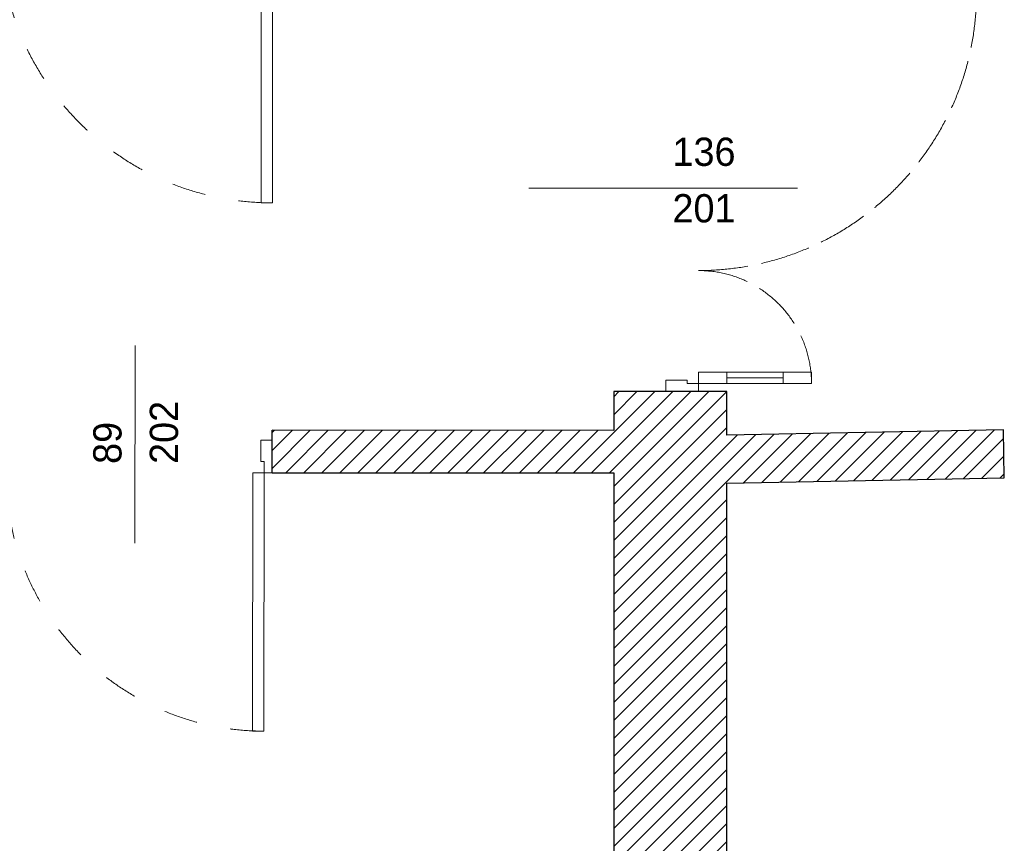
# Model space of a CAD drawing. Header units: millimetres. Extents: x -140780 to 266886, y -104422 to 233759.
# Tile 94 of 104: x 222367 to 225852, y 109738 to 112652. Entities that reach past the tile are written whole.
import ezdxf
from ezdxf.enums import TextEntityAlignment as Align

# ---------------------------------------------------------------- set-up
doc = ezdxf.new("R2010")
doc.units = ezdxf.units.MM
doc.header["$MEASUREMENT"] = 0
doc.linetypes.add('Krawędzie ukryte', pattern=[225, 175, -50])
doc.linetypes.add('Przerywana', pattern=[240, 120, -120])
for name, color, linetype in [('Drzwi ArchiCAD', 7, 'Continuous'), ('KR_INW', 7, 'Continuous'), ('Znaczniki drzwi ArchiCADa', 7, 'Continuous')]:
    doc.layers.add(name, color=color, linetype=linetype)
for name, color, linetype, lineweight in [('Drzwi ArchiCAD_Nr_pióra__1', 7, 'Continuous', 13), ('Drzwi ArchiCAD_Nr_pióra__27', 7, 'Continuous', 25), ('KR_INW_Nr_pióra__101', 252, 'Continuous', 5), ('KR_INW_Nr_pióra__27', 7, 'Continuous', 25), ('KR_INW_Nr_pióra__47', 7, 'Continuous', 15), ('Znaczniki drzwi ArchiCADa_Nr_pióra__7', 7, 'Continuous', 13)]:
    doc.layers.add(name, color=color, linetype=linetype, lineweight=lineweight)
doc.layers.add('KR_INW_Nr_pióra__102', color=7, linetype='Continuous', lineweight=5, true_color=0xcccccc)
doc.layers.add('Znaczniki drzwi ArchiCADa_Nr_pióra__20', color=7, linetype='Continuous', lineweight=13, true_color=0xb00000)
doc.styles.add('GENERATED_STYLE_1', font='txt')
pattern_1 = [(45, (0, 0), (-31.819804, 31.819804), [])]

# ---------------------------------------------------------------- blocks, each defined once
blk = doc.blocks.new('Drzwi 19_2')
at = {"layer": 'Drzwi ArchiCAD_Nr_pióra__1', "linetype": 'Continuous'}
for p, q in [((442, 0), (442, 964)), ((442, 964), (482, 964)), ((482, 964), (482, 0)), ((-482, 0), (-510, 0)), ((-510, 0), (-510, -115)), ((-482, -40), (-482, 0)), ((482, 0), (442, 0)), ((510, 0), (482, 0)), ((482, 0), (482, -40)), ((510, -115), (510, 0)), ((-470, -40), (-482, -40)), ((-470, -115), (-470, -40)), ((482, -40), (470, -40)), ((470, -40), (470, -115)), ((-510, -115), (-470, -115)), ((470, -115), (510, -115))]:
    blk.add_line(p, q, dxfattribs=at)
at = {"layer": 'Drzwi ArchiCAD_Nr_pióra__1', "linetype": 'Przerywana'}
blk.add_arc((482, 0), 964, 90, 180, dxfattribs=at)
at = {"layer": 'Drzwi ArchiCAD_Nr_pióra__27', "linetype": 'Continuous'}
for p, q in [((-510, 0), (-510, -115)), ((510, 0), (510, -115))]:
    blk.add_line(p, q, dxfattribs=at)
blk = doc.blocks.new('Ściana_7', base_point=(224463.2, 113397.6))
at = {"layer": 'Drzwi ArchiCAD', "linetype": 'Continuous', "xscale": -1, "zscale": 1000, "rotation": 180}
blk.add_blockref('Drzwi 19_2', (222779.4, 112967.6), dxfattribs=at)
blk = doc.blocks.new('Drzwi 19_15')
at = {"layer": 'Drzwi ArchiCAD_Nr_pióra__1', "linetype": 'Continuous'}
for p, q in [((417, 0), (417, 914)), ((417, 914), (457, 914)), ((457, 914), (457, 0)), ((-457, 0), (-485, 0)), ((-485, 0), (-485, -115)), ((-457, -40), (-457, 0)), ((457, 0), (417, 0)), ((485, 0), (457, 0)), ((457, 0), (457, -40)), ((485, -115), (485, 0)), ((-445, -40), (-457, -40)), ((-445, -115), (-445, -40)), ((457, -40), (445, -40)), ((445, -40), (445, -115)), ((-485, -115), (-445, -115)), ((445, -115), (485, -115))]:
    blk.add_line(p, q, dxfattribs=at)
at = {"layer": 'Drzwi ArchiCAD_Nr_pióra__1', "linetype": 'Przerywana'}
blk.add_arc((457, 0), 914, 90, 180, dxfattribs=at)
at = {"layer": 'Drzwi ArchiCAD_Nr_pióra__27', "linetype": 'Continuous'}
for p, q in [((-485, 0), (-485, -115)), ((485, 0), (485, -115))]:
    blk.add_line(p, q, dxfattribs=at)
blk = doc.blocks.new('Znacznik Wym 19_12')
at = {"layer": 'Znaczniki drzwi ArchiCADa_Nr_pióra__20', "linetype": 'Continuous'}
blk.add_line((0, -400), (0, 300), dxfattribs=at)
at = {"layer": 'Znaczniki drzwi ArchiCADa_Nr_pióra__7', "style": 'GENERATED_STYLE_1'}
for tag, rotation, p in [('AC_MarkerText_3', 270, (-182.4, 72.7)), ('AC_MarkerText_2', 270, (17.6, 72.7)), ('AC_MarkerText_5', 180, (-108.8, -133))]:
    blk.add_attdef(tag, text='', height=100, rotation=rotation, dxfattribs=at).set_placement(p, align=Align.BOTTOM_LEFT)
blk = doc.blocks.new('Ściana_34', base_point=(207868.7, 111207.8))
at = {"layer": 'KR_INW_Nr_pióra__101', "linetype": 'Continuous'}
h = blk.add_hatch(dxfattribs=at)
h.set_pattern_fill('Cegła_licówka', color=256, style=0, pattern_type=2)
h.set_pattern_definition(pattern_1)
h.paths.add_polyline_path([(223260.3, 111164.2), (223260.2, 111049.2), (224469.3, 111048.5), (224469.3, 111198.5), (223260.3, 111199.2)])
at = {"layer": 'KR_INW_Nr_pióra__27', "linetype": 'Continuous'}
for p, q in [((223260.3, 111164.2), (223260.3, 111199.2)), ((223260.2, 111049.2), (223260.3, 111164.2))]:
    blk.add_line(p, q, dxfattribs=at)
at = {"layer": 'KR_INW_Nr_pióra__27', "linetype": 'Continuous', "flags": 128}
for points in [[(224469.3, 111198.5), (223260.3, 111199.2)], [(223260.2, 111049.2), (224469.3, 111048.5)]]:
    blk.add_lwpolyline(points, dxfattribs=at)
at = {"layer": 'Drzwi ArchiCAD', "linetype": 'Continuous', "xscale": -1, "zscale": 1000, "rotation": 179.9679760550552}
blk.add_blockref('Drzwi 19_15', (222775.2, 111049.4), dxfattribs=at)
at = {"layer": 'Znaczniki drzwi ArchiCADa', "color": 14, "lineweight": 13, "true_color": 0xb00000}
ref = blk.add_blockref('Znacznik Wym 19_12', (222775.3, 111199.4), dxfattribs=dict(at, rotation=359.9679760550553))
ref.add_attrib('AC_MarkerText_2', '89', dxfattribs={"layer": 'Znaczniki drzwi ArchiCADa_Nr_pióra__7', "color": 7, "height": 100, "rotation": 89.968, "style": 'GENERATED_STYLE_1'}).set_placement((222757.6, 111080.1), align=Align.BOTTOM_LEFT)
ref.add_attrib('AC_MarkerText_3', '202', dxfattribs={"layer": 'Znaczniki drzwi ArchiCADa_Nr_pióra__7', "color": 7, "height": 100, "rotation": 89.968, "style": 'GENERATED_STYLE_1'}).set_placement((222957.6, 111080), align=Align.BOTTOM_LEFT)
blk = doc.blocks.new('*X303')
at = {"layer": 'KR_INW_Nr_pióra__102', "linetype": 'Continuous'}
for p, q in [((224489.6, 107872.8), (224482, 107866.4)), ((224498.5, 107876.8), (224489.6, 107872.8)), ((224508.3, 107878.3), (224498.5, 107876.8)), ((224518.1, 107877), (224508.3, 107878.3)), ((224527.1, 107873.1), (224518.1, 107877)), ((224534.8, 107866.9), (224527.1, 107873.1)), ((224561, 107873.5), (224553.5, 107867.1)), ((224570, 107877.5), (224561, 107873.5)), ((224579.7, 107879), (224570, 107877.5)), ((224579.8, 107879), (224579.7, 107879)), ((224472.2, 107848.9), (224469.3, 107857.4)), ((224470.7, 107829.4), (224472.8, 107839)), ((224472.8, 107839), (224472.2, 107848.9)), ((224473.5, 107848.9), (224473.1, 107839)), ((224473.1, 107839), (224475.4, 107829.5)), ((224476.5, 107858.3), (224473.5, 107848.9)), ((224482, 107866.4), (224476.5, 107858.3)), ((224540.4, 107858.9), (224534.8, 107866.9)), ((224543.6, 107849.5), (224540.4, 107858.9)), ((224542.1, 107830.1), (224544.2, 107839.7)), ((224544.2, 107839.7), (224543.6, 107849.5)), ((224544.9, 107849.6), (224544.5, 107839.7)), ((224544.5, 107839.7), (224545.9, 107833.8)), ((224548, 107858.9), (224544.9, 107849.6)), ((224553.5, 107867.1), (224548, 107858.9)), ((224469.3, 107826.9), (224470.7, 107829.4)), ((224475.4, 107829.5), (224480.2, 107820.9)), ((224501.9, 107792.5), (224480.2, 107820.9)), ((224539.3, 107825), (224542.1, 107830.1)), ((224506.7, 107781.5), (224501.9, 107792.5)), ((224469.3, 107736.1), (224472.8, 107736.2))]:
    blk.add_line(p, q, dxfattribs=at)
blk = doc.blocks.new('Drzwi podwójne_ asymetryczne 19')
at = {"layer": 'Drzwi ArchiCAD_Nr_pióra__1', "linetype": 'Continuous'}
for p, q in [((-692, 984), (-692, 884)), ((-652, 984), (-692, 984)), ((-652, 884), (-652, 984)), ((-692, 884), (-692, 100)), ((-672, 884), (-692, 884)), ((-692, 884), (-652, 884)), ((-672, 100), (-672, 884)), ((-672, 884), (-672, 100)), ((-652, 884), (-672, 884)), ((-672, 884), (-672, 100)), ((-652, 100), (-652, 884)), ((652, 300), (652, 400)), ((652, 400), (692, 400)), ((692, 400), (692, 300)), ((652, 300), (672, 300)), ((652, 100), (652, 300)), ((692, 300), (652, 300)), ((672, 300), (692, 300)), ((672, 100), (672, 300)), ((672, 300), (672, 100)), ((672, 300), (672, 100)), ((692, 300), (692, 100)), ((-692, 100), (-672, 100)), ((-652, 100), (-692, 100)), ((-692, 100), (-692, 0)), ((-672, 100), (-652, 100)), ((-652, 0), (-652, 100)), ((672, 100), (652, 100)), ((652, 0), (652, 100)), ((652, 100), (692, 100)), ((692, 100), (672, 100)), ((692, 100), (692, 0)), ((-692, 0), (-720, 0)), ((-720, 0), (-720, -115)), ((-692, -40), (-692, 0)), ((-692, 0), (-652, 0)), ((692, 0), (652, 0)), ((720, 0), (692, 0)), ((692, 0), (692, -40)), ((720, -115), (720, 0)), ((-680, -40), (-692, -40)), ((-680, -115), (-680, -40)), ((692, -40), (680, -40)), ((680, -40), (680, -115)), ((-720, -115), (-680, -115)), ((680, -115), (720, -115))]:
    blk.add_line(p, q, dxfattribs=at)
at = {"layer": 'Drzwi ArchiCAD_Nr_pióra__1', "linetype": 'Krawędzie ukryte'}
for centre, radius, start, end in [((-692, 0), 984, 0, 90), ((692, 0), 400, 90, 180)]:
    blk.add_arc(centre, radius, start, end, dxfattribs=at)
at = {"layer": 'Drzwi ArchiCAD_Nr_pióra__27', "linetype": 'Continuous'}
for p, q in [((-720, 0), (-720, -115)), ((720, 0), (720, -115))]:
    blk.add_line(p, q, dxfattribs=at)
blk = doc.blocks.new('Znacznik Wym 19_16')
at = {"layer": 'Znaczniki drzwi ArchiCADa_Nr_pióra__20', "linetype": 'Continuous'}
blk.add_line((0, 250), (0, -700), dxfattribs=at)
at = {"layer": 'Znaczniki drzwi ArchiCADa_Nr_pióra__7', "style": 'GENERATED_STYLE_1'}
for tag, p in [('AC_MarkerText_2', (-17.6, -161.4)), ('AC_MarkerText_3', (182.4, -161.3))]:
    blk.add_attdef(tag, text='', height=100, rotation=90, dxfattribs=at).set_placement(p, align=Align.BOTTOM_LEFT)
blk = doc.blocks.new('Ściana_44', base_point=(224469.3, 113109.1))
at = {"layer": 'KR_INW_Nr_pióra__101', "linetype": 'Continuous'}
h = blk.add_hatch(dxfattribs=at)
h.set_pattern_fill('Cegła_licówka', color=256, style=0, pattern_type=2)
h.set_pattern_definition(pattern_1)
h.paths.add_polyline_path([(224869.3, 112967.2), (224469.3, 112964.5), (224469.3, 112776.2), (224654.3, 112776.2), (224769.3, 112776.2), (224869.3, 112776.2)])
h = blk.add_hatch(dxfattribs=at)
h.set_pattern_fill('Cegła_licówka', color=256, style=0, pattern_type=2)
h.set_pattern_definition(pattern_1)
h.paths.add_polyline_path([(224469.3, 108261.5), (224869.3, 108265.2), (224869.3, 111336.2), (224769.3, 111336.2), (224654.3, 111336.2), (224469.3, 111336.2)])
h = blk.add_hatch(dxfattribs=at)
h.set_pattern_fill('Cegła_licówka', color=256, style=0, pattern_type=2)
h.set_pattern_definition(pattern_1)
h.paths.add_polyline_path([(224469.3, 107881.5), (224582.5, 107882.6), (224869.3, 108265.2), (224469.3, 108261.5)])
at = {"layer": 'KR_INW_Nr_pióra__27', "linetype": 'Continuous'}
for p, q in [((224654.3, 112776.2), (224469.3, 112776.2)), ((224769.3, 112776.2), (224654.3, 112776.2)), ((224869.3, 112776.2), (224769.3, 112776.2)), ((224654.3, 111336.2), (224469.3, 111336.2)), ((224769.3, 111336.2), (224654.3, 111336.2)), ((224869.3, 111336.2), (224769.3, 111336.2)), ((224582.5, 107882.6), (224469.3, 107881.5))]:
    blk.add_line(p, q, dxfattribs=at)
at = {"layer": 'KR_INW_Nr_pióra__27', "linetype": 'Continuous', "flags": 128}
for points in [[(224469.3, 112964.5), (224469.3, 112776.2)], [(224869.3, 112876.2), (224869.3, 112967.2)], [(224869.3, 112776.2), (224869.3, 112826.2)], [(224469.3, 111336.2), (224469.3, 111198.5)], [(224869.3, 111182.1), (224869.3, 111336.2)], [(224469.3, 111048.5), (224469.3, 107881.5)], [(224869.3, 108265.2), (224869.3, 111012.1)]]:
    blk.add_lwpolyline(points, dxfattribs=at)
at = {"layer": 'KR_INW_Nr_pióra__47', "linetype": 'Continuous', "flags": 128}
blk.add_lwpolyline([(224469.3, 107731.5), (224469.3, 107881.5)], dxfattribs=at)
at = {"layer": 'Drzwi ArchiCAD', "linetype": 'Continuous', "zscale": 1000, "rotation": 270}
blk.add_blockref('Drzwi podwójne_ asymetryczne 19', (224769.3, 112056.2), dxfattribs=at)
at = {"layer": 'KR_INW'}
blk.add_blockref('*X303', (0, 0), dxfattribs=at)
at = {"layer": 'Znaczniki drzwi ArchiCADa', "color": 14, "lineweight": 13, "true_color": 0xb00000}
ref = blk.add_blockref('Znacznik Wym 19_16', (224869.3, 112056.2), dxfattribs=dict(at, rotation=270))
ref.add_attrib('AC_MarkerText_2', '136', dxfattribs={"layer": 'Znaczniki drzwi ArchiCADa_Nr_pióra__7', "color": 7, "height": 100, "rotation": 360, "style": 'GENERATED_STYLE_1'}).set_placement((224677.3, 112104.4), align=Align.BOTTOM_LEFT)
ref.add_attrib('AC_MarkerText_3', '201', dxfattribs={"layer": 'Znaczniki drzwi ArchiCADa_Nr_pióra__7', "color": 7, "height": 100, "rotation": 360, "style": 'GENERATED_STYLE_1'}).set_placement((224677.3, 111904.5), align=Align.BOTTOM_LEFT)
blk = doc.blocks.new('Ściana_45', base_point=(224469.3, 111004.5))
at = {"layer": 'KR_INW_Nr_pióra__101', "linetype": 'Continuous'}
h = blk.add_hatch(dxfattribs=at)
h.set_pattern_fill('Cegła_licówka', color=256, style=0, pattern_type=2)
h.set_pattern_definition(pattern_1)
h.paths.add_polyline_path([(224869.3, 111012.1), (225851.5, 111030.9), (225848.3, 111200.8), (224869.3, 111182.1)])
at = {"layer": 'KR_INW_Nr_pióra__27', "linetype": 'Continuous', "flags": 128}
for points in [[(225848.3, 111200.8), (224869.3, 111182.1)], [(225851.5, 111030.9), (225848.3, 111200.8)], [(224869.3, 111012.1), (225851.5, 111030.9)]]:
    blk.add_lwpolyline(points, dxfattribs=at)

msp = doc.modelspace()

# ---------------------------------------------------------------- block references
at = {"layer": 'KR_INW'}
for name, p in [('Ściana_7', (224463.2, 113397.6)), ('Ściana_44', (224469.3, 113109.1)), ('Ściana_34', (207868.7, 111207.8)), ('Ściana_45', (224469.3, 111004.5))]:
    msp.add_blockref(name, p, dxfattribs=at)

doc.saveas('drawing.dxf')
